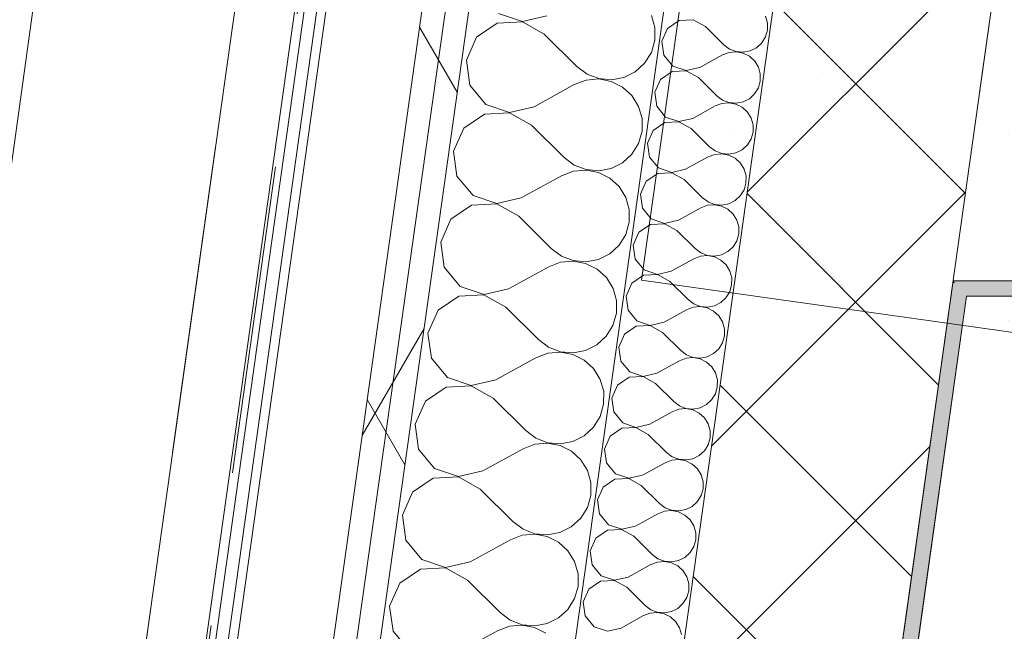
# Model space of a CAD drawing. Header units: millimetres. Extents: x 74467 to 235410, y -65 to 114857.
# Tile 85 of 256: x 85160 to 85798, y 102459 to 102855. Entities that reach past the tile are written whole.
import ezdxf
from ezdxf.enums import TextEntityAlignment as Align

# ---------------------------------------------------------------- set-up
doc = ezdxf.new("R2010")
doc.units = ezdxf.units.MM
doc.header["$MEASUREMENT"] = 0
for name, pattern in [('Katkend topelt', [1093.611073, 529.166651, -211.666656, 141.111112, -211.666656]), ('Katkend varjatud', [300, 200, -100]), ('Wipeout_Contour', [1000, 0, -1000])]:
    doc.linetypes.add(name, pattern=pattern)
for name, color, linetype in [('00 Kunstikonkursi LÜ jaoks asendi 2D', 7, 'Continuous'), ('00 Teljed.AR', 7, 'Continuous'), ('1232 Välisseinad.AR', 7, 'Continuous'), ('1233 Postid.AR', 7, 'Continuous'), ('1235 Vahelaed.AR', 7, 'Continuous'), ('1245 Klaasfassaadid.AR', 7, 'Continuous'), ('1247 Lamellid.AR', 7, 'Continuous'), ('1248 Vihmaveerennid.AR', 7, 'Continuous'), ('1326 Seinapinnad.SA', 7, 'Continuous'), ('9350 Netopind.AR', 7, 'Continuous')]:
    doc.layers.add(name, color=color, linetype=linetype)
doc.styles.add('GENERATED_STYLE_3', font='txt')

# ---------------------------------------------------------------- blocks, each defined once
blk = doc.blocks.new('Slab_21_1', base_point=(85488.39, 103235.88))
at = {"layer": '1235 Vahelaed.AR', "color": 7, "linetype": 'Continuous', "lineweight": 13, "flags": 128}
blk.add_lwpolyline([(92532.74, 91133.4), (92269.1, 89251.85), (83692.47, 90457.21), (85488.39, 103235.88), (92952.61, 103235.88), (92952.61, 98575.89), (92952.61, 97085.9), (92952.61, 95885.86), (92742.64, 95885.88), (92742.64, 95485.88), (93142.61, 95485.88), (92577.56, 91453.23)], dxfattribs=at)
blk = doc.blocks.new('Beam_23_1', base_point=(85231.4, 103526.87))
at = {"color": 254, "linetype": 'Wipeout_Contour', "lineweight": 0, "ltscale": 527440.435451}
blk.add_wipeout([(85231.4, 103526.87), (84492.16, 98266.92), (84650.6, 98244.65), (85370.48, 103366.87)], dxfattribs=at).dxf.layer = '1247 Lamellid.AR'
at = {"layer": '1247 Lamellid.AR', "color": 7, "linetype": 'Continuous', "lineweight": 13, "flags": 128}
blk.add_lwpolyline([(85370.48, 103366.87), (84650.6, 98244.65)], dxfattribs=at)
blk = doc.blocks.new('Beam_48_1', base_point=(85231.4, 103526.87))
at = {"layer": '1247 Lamellid.AR', "color": 7, "linetype": 'Katkend varjatud', "lineweight": 13, "flags": 128}
blk.add_lwpolyline([(85370.48, 103366.87), (84650.6, 98244.65)], dxfattribs=at)
blk = doc.blocks.new('Suur arvutiklass_RG 114_19_1', base_point=(86306.1, 102478.36))
at = {"layer": '9350 Netopind.AR', "color": 7, "linetype": 'Continuous', "lineweight": 13, "flags": 128}
blk.add_lwpolyline([(85773.23, 102675.88), (85602.83, 101463.45), (85385.07, 101494.06), (84690.6, 96552.62), (84908.36, 96522.02), (84821.38, 95903.1), (85019.43, 95875.26), (84965.16, 95489.1), (92788.24, 94389.4), (92940.94, 95475.88), (92732.64, 95475.88), (92732.64, 95895.88), (92942.36, 95895.88), (92942.63, 102676.11), (92732.61, 102676.11), (92732.61, 102885.88), (92362.61, 102885.88), (92362.61, 103095.88), (87372.61, 103095.88), (87372.61, 102875.88), (86028.79, 102875.88), (86028.79, 102675.88)], close=True, dxfattribs=at)
blk = doc.blocks.new('*X1307')
at = {"layer": '1232 Välisseinad.AR', "color": 252, "linetype": 'Continuous', "lineweight": 13, "true_color": 0x8c8d8c}
for p, q in [((85470.19, 102859.01), (85485.6, 102853.79)), ((85469.32, 102852.78), (85455.9, 102843.59)), ((85485.57, 102853.55), (85469.32, 102852.78)), ((85499.79, 102845.66), (85485.57, 102853.55)), ((85485.6, 102853.79), (85501.45, 102857.45)), ((85571.36, 102849.83), (85569.13, 102857.73)), ((85571.35, 102841.62), (85571.36, 102849.83)), ((85455.9, 102843.59), (85449.32, 102828.71)), ((85499.79, 102845.66), (85520.88, 102824.67)), ((85569.1, 102833.72), (85571.35, 102841.62)), ((85564.77, 102826.74), (85569.1, 102833.72)), ((85449.32, 102828.71), (85451.55, 102812.6)), ((85520.88, 102824.67), (85527.45, 102819.73)), ((85551.36, 102817.55), (85558.71, 102821.21)), ((85558.71, 102821.21), (85564.77, 102826.74)), ((85526.9, 102815.81), (85519.23, 102812.88)), ((85535.08, 102816.54), (85526.9, 102815.81)), ((85527.45, 102819.73), (85535.11, 102816.78)), ((85543.14, 102815), (85535.08, 102816.54)), ((85535.11, 102816.78), (85543.29, 102816.03)), ((85550.48, 102811.32), (85543.14, 102815)), ((85543.29, 102816.03), (85551.36, 102817.55)), ((85451.55, 102812.6), (85461.91, 102800.06)), ((85493.16, 102798.51), (85519.23, 102812.88)), ((85556.54, 102805.78), (85550.48, 102811.32)), ((85560.85, 102798.79), (85556.54, 102805.78)), ((85461.91, 102800.06), (85477.32, 102794.85)), ((85477.32, 102794.85), (85493.16, 102798.51)), ((85563.08, 102790.88), (85560.85, 102798.79)), ((85461.03, 102793.84), (85447.62, 102784.64)), ((85477.28, 102794.61), (85461.03, 102793.84)), ((85491.51, 102786.72), (85477.28, 102794.61)), ((85563.07, 102782.67), (85563.08, 102790.88)), ((85447.62, 102784.64), (85441.04, 102769.77)), ((85491.51, 102786.72), (85512.6, 102765.72)), ((85560.82, 102774.78), (85563.07, 102782.67)), ((85441.04, 102769.77), (85443.26, 102753.66)), ((85556.49, 102767.8), (85560.82, 102774.78)), ((85512.6, 102765.72), (85519.16, 102760.79)), ((85550.42, 102762.26), (85556.49, 102767.8)), ((85518.61, 102756.87), (85510.94, 102753.93)), ((85526.79, 102757.6), (85518.61, 102756.87)), ((85519.16, 102760.79), (85526.82, 102757.83)), ((85534.86, 102756.06), (85526.79, 102757.6)), ((85526.82, 102757.83), (85535, 102757.09)), ((85535, 102757.09), (85543.07, 102758.6)), ((85543.07, 102758.6), (85550.42, 102762.26)), ((85443.26, 102753.66), (85453.63, 102741.12)), ((85484.88, 102739.56), (85510.94, 102753.93)), ((85542.2, 102752.38), (85534.86, 102756.06)), ((85548.25, 102746.83), (85542.2, 102752.38)), ((85552.56, 102739.84), (85548.25, 102746.83)), ((85453.63, 102741.12), (85469.03, 102735.9)), ((85469.03, 102735.9), (85484.88, 102739.56)), ((85554.8, 102731.94), (85552.56, 102739.84)), ((85452.75, 102734.89), (85439.33, 102725.7)), ((85469, 102735.66), (85452.75, 102734.89)), ((85483.22, 102727.77), (85469, 102735.66)), ((85554.79, 102723.73), (85554.8, 102731.94)), ((85439.33, 102725.7), (85432.75, 102710.82)), ((85483.22, 102727.77), (85504.32, 102706.78)), ((85552.53, 102715.83), (85554.79, 102723.73)), ((85548.21, 102708.85), (85552.53, 102715.83)), ((85432.75, 102710.82), (85434.98, 102694.71)), ((85504.32, 102706.78), (85510.88, 102701.84)), ((85542.14, 102703.32), (85548.21, 102708.85)), ((85510.88, 102701.84), (85518.54, 102698.89)), ((85526.72, 102698.14), (85534.79, 102699.66)), ((85534.79, 102699.66), (85542.14, 102703.32)), ((85434.98, 102694.71), (85445.34, 102682.17)), ((85476.6, 102680.62), (85502.66, 102694.99)), ((85510.33, 102697.92), (85502.66, 102694.99)), ((85518.51, 102698.65), (85510.33, 102697.92)), ((85526.57, 102697.12), (85518.51, 102698.65)), ((85518.54, 102698.89), (85526.72, 102698.14)), ((85533.91, 102693.43), (85526.57, 102697.12)), ((85539.97, 102687.89), (85533.91, 102693.43)), ((85544.28, 102680.9), (85539.97, 102687.89)), ((85445.34, 102682.17), (85460.75, 102676.96)), ((85460.75, 102676.96), (85476.6, 102680.62)), ((85546.51, 102672.99), (85544.28, 102680.9)), ((85444.47, 102675.95), (85431.05, 102666.76)), ((85460.71, 102676.72), (85444.47, 102675.95)), ((85474.94, 102668.83), (85460.71, 102676.72)), ((85474.94, 102668.83), (85496.03, 102647.83)), ((85546.5, 102664.78), (85546.51, 102672.99)), ((85431.05, 102666.76), (85424.47, 102651.88)), ((85544.25, 102656.89), (85546.5, 102664.78)), ((85539.92, 102649.91), (85544.25, 102656.89)), ((85424.47, 102651.88), (85426.69, 102635.77)), ((85533.85, 102644.38), (85539.92, 102649.91)), ((85496.03, 102647.83), (85502.59, 102642.9)), ((85502.59, 102642.9), (85510.26, 102639.94)), ((85526.5, 102640.71), (85533.85, 102644.38)), ((85426.69, 102635.77), (85437.06, 102623.23)), ((85468.31, 102621.67), (85494.37, 102636.04)), ((85502.04, 102638.98), (85494.37, 102636.04)), ((85510.22, 102639.71), (85502.04, 102638.98)), ((85518.29, 102638.17), (85510.22, 102639.71)), ((85510.26, 102639.94), (85518.43, 102639.2)), ((85525.63, 102634.49), (85518.29, 102638.17)), ((85518.43, 102639.2), (85526.5, 102640.71)), ((85531.68, 102628.94), (85525.63, 102634.49)), ((85437.06, 102623.23), (85452.46, 102618.01)), ((85535.99, 102621.95), (85531.68, 102628.94)), ((85436.18, 102617.01), (85422.77, 102607.81)), ((85452.43, 102617.77), (85436.18, 102617.01)), ((85466.66, 102609.89), (85452.43, 102617.77)), ((85452.46, 102618.01), (85468.31, 102621.67)), ((85538.23, 102614.05), (85535.99, 102621.95)), ((85538.22, 102605.84), (85538.23, 102614.05)), ((85422.77, 102607.81), (85416.19, 102592.93)), ((85466.66, 102609.89), (85487.75, 102588.89)), ((85535.96, 102597.94), (85538.22, 102605.84)), ((85531.64, 102590.96), (85535.96, 102597.94)), ((85416.19, 102592.93), (85418.41, 102576.82)), ((85525.57, 102585.43), (85531.64, 102590.96)), ((85487.75, 102588.89), (85494.31, 102583.95)), ((85518.22, 102581.77), (85525.57, 102585.43)), ((85493.76, 102580.03), (85486.09, 102577.1)), ((85501.94, 102580.76), (85493.76, 102580.03)), ((85494.31, 102583.95), (85501.97, 102581)), ((85510.01, 102579.23), (85501.94, 102580.76)), ((85501.97, 102581), (85510.15, 102580.25)), ((85517.35, 102575.54), (85510.01, 102579.23)), ((85510.15, 102580.25), (85518.22, 102581.77)), ((85418.41, 102576.82), (85428.77, 102564.28)), ((85460.03, 102562.73), (85486.09, 102577.1)), ((85523.4, 102570), (85517.35, 102575.54)), ((85527.71, 102563.01), (85523.4, 102570)), ((85428.77, 102564.28), (85444.18, 102559.07)), ((85444.18, 102559.07), (85460.03, 102562.73)), ((85529.94, 102555.11), (85527.71, 102563.01)), ((85427.9, 102558.06), (85414.48, 102548.87)), ((85444.15, 102558.83), (85427.9, 102558.06)), ((85458.37, 102550.94), (85444.15, 102558.83)), ((85529.93, 102546.89), (85529.94, 102555.11)), ((85414.48, 102548.87), (85407.9, 102533.99)), ((85458.37, 102550.94), (85479.46, 102529.94)), ((85527.68, 102539), (85529.93, 102546.89)), ((85407.9, 102533.99), (85410.13, 102517.88)), ((85523.35, 102532.02), (85527.68, 102539)), ((85479.46, 102529.94), (85486.03, 102525.01)), ((85517.29, 102526.49), (85523.35, 102532.02)), ((85485.48, 102521.09), (85477.81, 102518.15)), ((85493.65, 102521.82), (85485.48, 102521.09)), ((85486.03, 102525.01), (85493.69, 102522.06)), ((85501.72, 102520.28), (85493.65, 102521.82)), ((85493.69, 102522.06), (85501.87, 102521.31)), ((85501.87, 102521.31), (85509.94, 102522.82)), ((85509.94, 102522.82), (85517.29, 102526.49)), ((85410.13, 102517.88), (85420.49, 102505.34)), ((85451.74, 102503.79), (85477.81, 102518.15)), ((85509.06, 102516.6), (85501.72, 102520.28)), ((85515.12, 102511.05), (85509.06, 102516.6)), ((85519.42, 102504.06), (85515.12, 102511.05)), ((85420.49, 102505.34), (85435.9, 102500.12)), ((85435.9, 102500.12), (85451.74, 102503.79)), ((85521.66, 102496.16), (85519.42, 102504.06)), ((85419.61, 102499.12), (85406.2, 102489.92)), ((85435.86, 102499.88), (85419.61, 102499.12)), ((85450.09, 102492), (85435.86, 102499.88)), ((85521.65, 102487.95), (85521.66, 102496.16)), ((85406.2, 102489.92), (85399.62, 102475.05)), ((85450.09, 102492), (85471.18, 102471)), ((85519.39, 102480.05), (85521.65, 102487.95)), ((85515.07, 102473.07), (85519.39, 102480.05)), ((85399.62, 102475.05), (85401.84, 102458.93)), ((85471.18, 102471), (85477.74, 102466.06)), ((85509, 102467.54), (85515.07, 102473.07)), ((85477.74, 102466.06), (85485.4, 102463.11)), ((85493.58, 102462.36), (85501.65, 102463.88)), ((85501.65, 102463.88), (85509, 102467.54)), ((85401.84, 102458.93), (85412.2, 102446.4)), ((85443.46, 102444.84), (85469.52, 102459.21)), ((85477.19, 102462.15), (85469.52, 102459.21)), ((85485.37, 102462.87), (85477.19, 102462.15)), ((85493.44, 102461.34), (85485.37, 102462.87)), ((85485.4, 102463.11), (85493.58, 102462.36)), ((85500.78, 102457.66), (85493.44, 102461.34))]:
    blk.add_line(p, q, dxfattribs=at)
blk = doc.blocks.new('*X1309')
at = {"layer": '1232 Välisseinad.AR', "color": 252, "linetype": 'Continuous', "lineweight": 13, "true_color": 0x8c8d8c}
for p, q in [((85587.15, 102854.45), (85579.64, 102849.3)), ((85596.25, 102854.88), (85587.15, 102854.45)), ((85604.21, 102850.46), (85596.25, 102854.88)), ((85644.29, 102852.8), (85643.04, 102857.22)), ((85644.29, 102848.2), (85644.29, 102852.8)), ((85579.64, 102849.3), (85575.95, 102840.97)), ((85604.21, 102850.46), (85616.03, 102838.7)), ((85643.03, 102843.78), (85644.29, 102848.2)), ((85575.95, 102840.97), (85577.2, 102831.95)), ((85637.21, 102836.77), (85640.6, 102839.87)), ((85640.6, 102839.87), (85643.03, 102843.78)), ((85619.39, 102833.75), (85615.1, 102832.1)), ((85616.03, 102838.7), (85619.7, 102835.94)), ((85623.97, 102834.15), (85619.39, 102833.75)), ((85619.7, 102835.94), (85623.99, 102834.29)), ((85628.49, 102833.29), (85623.97, 102834.15)), ((85623.99, 102834.29), (85628.57, 102833.87)), ((85632.6, 102831.23), (85628.49, 102833.29)), ((85628.57, 102833.87), (85633.09, 102834.72)), ((85633.09, 102834.72), (85637.21, 102836.77)), ((85577.2, 102831.95), (85583, 102824.93)), ((85600.5, 102824.06), (85615.1, 102832.1)), ((85635.99, 102828.13), (85632.6, 102831.23)), ((85638.4, 102824.21), (85635.99, 102828.13)), ((85582.51, 102821.44), (85575, 102816.29)), ((85591.61, 102821.87), (85582.51, 102821.44)), ((85583, 102824.93), (85591.63, 102822.01)), ((85599.57, 102817.45), (85591.61, 102821.87)), ((85591.63, 102822.01), (85600.5, 102824.06)), ((85639.65, 102819.79), (85638.4, 102824.21)), ((85575, 102816.29), (85571.31, 102807.96)), ((85599.57, 102817.45), (85611.39, 102805.7)), ((85638.39, 102810.77), (85639.65, 102815.19)), ((85639.65, 102815.19), (85639.65, 102819.79)), ((85571.31, 102807.96), (85572.56, 102798.94)), ((85635.96, 102806.86), (85638.39, 102810.77)), ((85611.39, 102805.7), (85615.06, 102802.93)), ((85615.06, 102802.93), (85619.35, 102801.28)), ((85619.35, 102801.28), (85623.93, 102800.86)), ((85623.93, 102800.86), (85628.45, 102801.71)), ((85628.45, 102801.71), (85632.57, 102803.76)), ((85632.57, 102803.76), (85635.96, 102806.86)), ((85572.56, 102798.94), (85578.36, 102791.92)), ((85595.86, 102791.05), (85610.46, 102799.09)), ((85614.75, 102800.74), (85610.46, 102799.09)), ((85619.33, 102801.14), (85614.75, 102800.74)), ((85623.85, 102800.28), (85619.33, 102801.14)), ((85627.96, 102798.22), (85623.85, 102800.28)), ((85631.35, 102795.12), (85627.96, 102798.22)), ((85633.76, 102791.2), (85631.35, 102795.12)), ((85586.97, 102788.86), (85577.87, 102788.43)), ((85578.36, 102791.92), (85586.99, 102789)), ((85594.94, 102784.45), (85586.97, 102788.86)), ((85586.99, 102789), (85595.86, 102791.05)), ((85635.02, 102786.78), (85633.76, 102791.2)), ((85570.36, 102783.28), (85566.67, 102774.95)), ((85577.87, 102788.43), (85570.36, 102783.28)), ((85594.94, 102784.45), (85606.75, 102772.69)), ((85633.75, 102777.76), (85635.01, 102782.18)), ((85635.01, 102782.18), (85635.02, 102786.78)), ((85631.33, 102773.85), (85633.75, 102777.76)), ((85566.67, 102774.95), (85567.92, 102765.93)), ((85606.75, 102772.69), (85610.42, 102769.92)), ((85610.42, 102769.92), (85614.71, 102768.27)), ((85623.81, 102768.7), (85627.93, 102770.75)), ((85627.93, 102770.75), (85631.33, 102773.85)), ((85567.92, 102765.93), (85573.72, 102758.91)), ((85591.22, 102758.04), (85605.82, 102766.09)), ((85610.11, 102767.73), (85605.82, 102766.09)), ((85614.69, 102768.14), (85610.11, 102767.73)), ((85619.21, 102767.28), (85614.69, 102768.14)), ((85614.71, 102768.27), (85619.29, 102767.85)), ((85623.32, 102765.21), (85619.21, 102767.28)), ((85619.29, 102767.85), (85623.81, 102768.7)), ((85626.71, 102762.11), (85623.32, 102765.21)), ((85573.72, 102758.91), (85582.35, 102755.99)), ((85582.35, 102755.99), (85591.22, 102758.04)), ((85629.13, 102758.19), (85626.71, 102762.11)), ((85630.38, 102753.77), (85629.13, 102758.19)), ((85565.72, 102750.27), (85562.03, 102741.94)), ((85573.23, 102755.42), (85565.72, 102750.27)), ((85582.33, 102755.85), (85573.23, 102755.42)), ((85590.3, 102751.44), (85582.33, 102755.85)), ((85590.3, 102751.44), (85602.11, 102739.68)), ((85630.37, 102749.17), (85630.38, 102753.77)), ((85626.69, 102740.84), (85629.11, 102744.75)), ((85629.11, 102744.75), (85630.37, 102749.17)), ((85562.03, 102741.94), (85563.28, 102732.92)), ((85602.11, 102739.68), (85605.78, 102736.91)), ((85619.17, 102735.69), (85623.29, 102737.74)), ((85623.29, 102737.74), (85626.69, 102740.84)), ((85563.28, 102732.92), (85569.08, 102725.9)), ((85586.59, 102725.03), (85601.18, 102733.08)), ((85605.48, 102734.72), (85601.18, 102733.08)), ((85610.06, 102735.13), (85605.48, 102734.72)), ((85605.78, 102736.91), (85610.07, 102735.26)), ((85614.57, 102734.27), (85610.06, 102735.13)), ((85610.07, 102735.26), (85614.65, 102734.84)), ((85618.68, 102732.21), (85614.57, 102734.27)), ((85614.65, 102734.84), (85619.17, 102735.69)), ((85622.07, 102729.1), (85618.68, 102732.21)), ((85569.08, 102725.9), (85577.71, 102722.98)), ((85577.71, 102722.98), (85586.59, 102725.03)), ((85624.49, 102725.18), (85622.07, 102729.1)), ((85625.74, 102720.76), (85624.49, 102725.18)), ((85568.59, 102722.41), (85561.08, 102717.27)), ((85577.69, 102722.84), (85568.59, 102722.41)), ((85585.66, 102718.43), (85577.69, 102722.84)), ((85585.66, 102718.43), (85597.47, 102706.67)), ((85625.73, 102716.16), (85625.74, 102720.76)), ((85561.08, 102717.27), (85557.39, 102708.94)), ((85624.47, 102711.74), (85625.73, 102716.16)), ((85557.39, 102708.94), (85558.64, 102699.91)), ((85597.47, 102706.67), (85601.14, 102703.91)), ((85618.65, 102704.73), (85622.05, 102707.83)), ((85622.05, 102707.83), (85624.47, 102711.74)), ((85558.64, 102699.91), (85564.44, 102692.89)), ((85581.95, 102692.02), (85596.54, 102700.07)), ((85600.84, 102701.71), (85596.54, 102700.07)), ((85605.42, 102702.12), (85600.84, 102701.71)), ((85601.14, 102703.91), (85605.44, 102702.25)), ((85609.93, 102701.26), (85605.42, 102702.12)), ((85605.44, 102702.25), (85610.01, 102701.83)), ((85614.04, 102699.2), (85609.93, 102701.26)), ((85610.01, 102701.83), (85614.53, 102702.68)), ((85614.53, 102702.68), (85618.65, 102704.73)), ((85564.44, 102692.89), (85573.07, 102689.97)), ((85617.43, 102696.09), (85614.04, 102699.2)), ((85619.85, 102692.18), (85617.43, 102696.09)), ((85563.95, 102689.41), (85556.44, 102684.26)), ((85573.05, 102689.84), (85563.95, 102689.41)), ((85581.02, 102685.42), (85573.05, 102689.84)), ((85573.07, 102689.97), (85581.95, 102692.02)), ((85621.1, 102687.75), (85619.85, 102692.18)), ((85621.09, 102683.15), (85621.1, 102687.75)), ((85556.44, 102684.26), (85552.76, 102675.93)), ((85581.02, 102685.42), (85592.83, 102673.66)), ((85619.83, 102678.73), (85621.09, 102683.15)), ((85552.76, 102675.93), (85554, 102666.9)), ((85614.01, 102671.72), (85617.41, 102674.82)), ((85617.41, 102674.82), (85619.83, 102678.73)), ((85596.2, 102668.7), (85591.9, 102667.06)), ((85592.83, 102673.66), (85596.51, 102670.9)), ((85600.78, 102669.11), (85596.2, 102668.7)), ((85596.51, 102670.9), (85600.8, 102669.24)), ((85605.29, 102668.25), (85600.78, 102669.11)), ((85600.8, 102669.24), (85605.38, 102668.82)), ((85609.41, 102666.19), (85605.29, 102668.25)), ((85605.38, 102668.82), (85609.89, 102669.67)), ((85609.89, 102669.67), (85614.01, 102671.72)), ((85554, 102666.9), (85559.8, 102659.88)), ((85577.31, 102659.01), (85591.9, 102667.06)), ((85612.8, 102663.08), (85609.41, 102666.19)), ((85615.21, 102659.17), (85612.8, 102663.08)), ((85559.31, 102656.4), (85551.8, 102651.25)), ((85568.41, 102656.83), (85559.31, 102656.4)), ((85559.8, 102659.88), (85568.43, 102656.96)), ((85576.38, 102652.41), (85568.41, 102656.83)), ((85568.43, 102656.96), (85577.31, 102659.01)), ((85616.46, 102654.74), (85615.21, 102659.17)), ((85616.45, 102650.14), (85616.46, 102654.74)), ((85551.8, 102651.25), (85548.12, 102642.92)), ((85576.38, 102652.41), (85588.19, 102640.65)), ((85615.19, 102645.72), (85616.45, 102650.14)), ((85548.12, 102642.92), (85549.36, 102633.89)), ((85612.77, 102641.81), (85615.19, 102645.72)), ((85591.56, 102635.69), (85587.26, 102634.05)), ((85588.19, 102640.65), (85591.87, 102637.89)), ((85596.14, 102636.1), (85591.56, 102635.69)), ((85591.87, 102637.89), (85596.16, 102636.23)), ((85600.66, 102635.24), (85596.14, 102636.1)), ((85596.16, 102636.23), (85600.74, 102635.81)), ((85600.74, 102635.81), (85605.26, 102636.66)), ((85605.26, 102636.66), (85609.37, 102638.72)), ((85609.37, 102638.72), (85612.77, 102641.81)), ((85549.36, 102633.89), (85555.17, 102626.87)), ((85572.67, 102626), (85587.26, 102634.05)), ((85604.77, 102633.18), (85600.66, 102635.24)), ((85608.16, 102630.07), (85604.77, 102633.18)), ((85610.57, 102626.16), (85608.16, 102630.07)), ((85554.68, 102623.39), (85547.16, 102618.24)), ((85563.77, 102623.82), (85554.68, 102623.39)), ((85555.17, 102626.87), (85563.79, 102623.95)), ((85571.74, 102619.4), (85563.77, 102623.82)), ((85563.79, 102623.95), (85572.67, 102626)), ((85611.82, 102621.73), (85610.57, 102626.16)), ((85547.16, 102618.24), (85543.48, 102609.91)), ((85571.74, 102619.4), (85583.55, 102607.64)), ((85610.55, 102612.71), (85611.81, 102617.13)), ((85611.81, 102617.13), (85611.82, 102621.73)), ((85608.13, 102608.8), (85610.55, 102612.71)), ((85543.48, 102609.91), (85544.72, 102600.88)), ((85583.55, 102607.64), (85587.23, 102604.88)), ((85587.23, 102604.88), (85591.52, 102603.22)), ((85596.1, 102602.81), (85600.62, 102603.65)), ((85600.62, 102603.65), (85604.73, 102605.71)), ((85604.73, 102605.71), (85608.13, 102608.8)), ((85544.72, 102600.88), (85550.53, 102593.86)), ((85568.03, 102592.99), (85582.62, 102601.04)), ((85586.92, 102602.68), (85582.62, 102601.04)), ((85591.5, 102603.09), (85586.92, 102602.68)), ((85596.02, 102602.23), (85591.5, 102603.09)), ((85591.52, 102603.22), (85596.1, 102602.81)), ((85600.13, 102600.17), (85596.02, 102602.23)), ((85603.52, 102597.06), (85600.13, 102600.17)), ((85550.53, 102593.86), (85559.15, 102590.94)), ((85559.15, 102590.94), (85568.03, 102592.99)), ((85605.93, 102593.15), (85603.52, 102597.06)), ((85607.18, 102588.72), (85605.93, 102593.15)), ((85542.52, 102585.23), (85538.84, 102576.9)), ((85550.04, 102590.38), (85542.52, 102585.23)), ((85559.13, 102590.81), (85550.04, 102590.38)), ((85567.1, 102586.39), (85559.13, 102590.81)), ((85567.1, 102586.39), (85578.91, 102574.63)), ((85607.18, 102584.13), (85607.18, 102588.72)), ((85603.49, 102575.8), (85605.91, 102579.7)), ((85605.91, 102579.7), (85607.18, 102584.13)), ((85538.84, 102576.9), (85540.08, 102567.88)), ((85578.91, 102574.63), (85582.59, 102571.87)), ((85582.59, 102571.87), (85586.88, 102570.22)), ((85595.98, 102570.65), (85600.09, 102572.7)), ((85600.09, 102572.7), (85603.49, 102575.8)), ((85540.08, 102567.88), (85545.89, 102560.86)), ((85563.39, 102559.98), (85577.98, 102568.03)), ((85582.28, 102569.67), (85577.98, 102568.03)), ((85586.86, 102570.08), (85582.28, 102569.67)), ((85591.38, 102569.22), (85586.86, 102570.08)), ((85586.88, 102570.22), (85591.46, 102569.8)), ((85595.49, 102567.16), (85591.38, 102569.22)), ((85591.46, 102569.8), (85595.98, 102570.65)), ((85598.88, 102564.05), (85595.49, 102567.16)), ((85545.89, 102560.86), (85554.51, 102557.93)), ((85554.51, 102557.93), (85563.39, 102559.98)), ((85601.29, 102560.14), (85598.88, 102564.05)), ((85602.54, 102555.72), (85601.29, 102560.14)), ((85545.4, 102557.37), (85537.88, 102552.22)), ((85554.5, 102557.8), (85545.4, 102557.37)), ((85562.46, 102553.38), (85554.5, 102557.8)), ((85562.46, 102553.38), (85574.27, 102541.62)), ((85602.54, 102551.12), (85602.54, 102555.72)), ((85537.88, 102552.22), (85534.2, 102543.89)), ((85598.85, 102542.79), (85601.27, 102546.69)), ((85601.27, 102546.69), (85602.54, 102551.12)), ((85534.2, 102543.89), (85535.44, 102534.87)), ((85574.27, 102541.62), (85577.95, 102538.86)), ((85595.45, 102539.69), (85598.85, 102542.79)), ((85535.44, 102534.87), (85541.25, 102527.85)), ((85558.75, 102526.98), (85573.35, 102535.02)), ((85577.64, 102536.67), (85573.35, 102535.02)), ((85582.22, 102537.07), (85577.64, 102536.67)), ((85577.95, 102538.86), (85582.24, 102537.21)), ((85586.74, 102536.21), (85582.22, 102537.07)), ((85582.24, 102537.21), (85586.82, 102536.79)), ((85590.85, 102534.15), (85586.74, 102536.21)), ((85586.82, 102536.79), (85591.34, 102537.64)), ((85594.24, 102531.05), (85590.85, 102534.15)), ((85591.34, 102537.64), (85595.45, 102539.69)), ((85541.25, 102527.85), (85549.88, 102524.92)), ((85596.65, 102527.13), (85594.24, 102531.05)), ((85540.76, 102524.36), (85533.24, 102519.21)), ((85549.86, 102524.79), (85540.76, 102524.36)), ((85557.82, 102520.37), (85549.86, 102524.79)), ((85549.88, 102524.92), (85558.75, 102526.98)), ((85597.9, 102522.71), (85596.65, 102527.13)), ((85597.9, 102518.11), (85597.9, 102522.71)), ((85533.24, 102519.21), (85529.56, 102510.88)), ((85557.82, 102520.37), (85569.63, 102508.62)), ((85596.64, 102513.69), (85597.9, 102518.11)), ((85529.56, 102510.88), (85530.81, 102501.86)), ((85569.63, 102508.62), (85573.31, 102505.85)), ((85590.81, 102506.68), (85594.21, 102509.78)), ((85594.21, 102509.78), (85596.64, 102513.69)), ((85530.81, 102501.86), (85536.61, 102494.84)), ((85554.11, 102493.97), (85568.71, 102502.01)), ((85573, 102503.66), (85568.71, 102502.01)), ((85577.58, 102504.06), (85573, 102503.66)), ((85573.31, 102505.85), (85577.6, 102504.2)), ((85582.1, 102503.2), (85577.58, 102504.06)), ((85577.6, 102504.2), (85582.18, 102503.78)), ((85586.21, 102501.14), (85582.1, 102503.2)), ((85582.18, 102503.78), (85586.7, 102504.63)), ((85586.7, 102504.63), (85590.81, 102506.68)), ((85589.6, 102498.04), (85586.21, 102501.14)), ((85592.01, 102494.12), (85589.6, 102498.04)), ((85536.12, 102491.35), (85528.61, 102486.2)), ((85545.22, 102491.78), (85536.12, 102491.35)), ((85536.61, 102494.84), (85545.24, 102491.92)), ((85553.18, 102487.36), (85545.22, 102491.78)), ((85545.24, 102491.92), (85554.11, 102493.97)), ((85593.26, 102489.7), (85592.01, 102494.12)), ((85593.26, 102485.1), (85593.26, 102489.7)), ((85528.61, 102486.2), (85524.92, 102477.87)), ((85553.18, 102487.36), (85565, 102475.61)), ((85592, 102480.68), (85593.26, 102485.1)), ((85524.92, 102477.87), (85526.17, 102468.85)), ((85586.18, 102473.67), (85589.57, 102476.77)), ((85589.57, 102476.77), (85592, 102480.68)), ((85568.36, 102470.65), (85564.07, 102469)), ((85565, 102475.61), (85568.67, 102472.84)), ((85572.94, 102471.06), (85568.36, 102470.65)), ((85568.67, 102472.84), (85572.96, 102471.19)), ((85577.46, 102470.2), (85572.94, 102471.06)), ((85572.96, 102471.19), (85577.54, 102470.77)), ((85581.57, 102468.13), (85577.46, 102470.2)), ((85577.54, 102470.77), (85582.06, 102471.62)), ((85582.06, 102471.62), (85586.18, 102473.67)), ((85526.17, 102468.85), (85531.97, 102461.83)), ((85549.47, 102460.96), (85564.07, 102469)), ((85584.96, 102465.03), (85581.57, 102468.13)), ((85587.37, 102461.11), (85584.96, 102465.03)), ((85531.97, 102461.83), (85540.6, 102458.91)), ((85540.6, 102458.91), (85549.47, 102460.96)), ((85588.62, 102456.69), (85587.37, 102461.11))]:
    blk.add_line(p, q, dxfattribs=at)
blk = doc.blocks.new('Wall_349_1', base_point=(85594.32, 101474.75))
at = {"layer": '1232 Välisseinad.AR', "linetype": 'Continuous', "lineweight": 13, "true_color": 0x8c8d8c}
h = blk.add_hatch(dxfattribs=at)
h.set_pattern_fill('Insulatsioon_vill_0001', color=252, style=0, pattern_type=2)
h.set_pattern_definition([(60, (0, 0), (-129.90381, 75), []), (120, (0, 0), (129.90381, 75), [])])
h.paths.add_polyline_path([(85471.14, 103220.88), (85232.87, 101525.55), (85262.58, 101521.37), (85501.43, 103220.88)])
at = {"layer": '1232 Välisseinad.AR', "linetype": 'Continuous', "lineweight": 13, "true_color": 0x50504f}
h = blk.add_hatch(dxfattribs=at)
h.set_pattern_fill('Plokk_õõnesbetoon_0001', color=251, style=0, pattern_type=2)
h.set_pattern_definition([(45, (0, 0), (-70.71068, 70.71068), []), (135, (0, 0), (70.71068, 70.71068), [])])
h.paths.add_polyline_path([(85651.27, 102885.88), (85455.68, 101494.23), (85594.32, 101474.75), (85792.64, 102885.88)])
at = {"layer": '1232 Välisseinad.AR', "color": 7, "linetype": 'Continuous', "lineweight": 13}
for p, q in [((85483.86, 103095.88), (85262.58, 101521.37)), ((85600.26, 103025.88), (85386.37, 101503.98)), ((85651.27, 102885.88), (85455.68, 101494.23))]:
    blk.add_line(p, q, dxfattribs=at)
at = {"layer": '1232 Välisseinad.AR', "color": 7, "linetype": 'Continuous', "lineweight": 13, "flags": 128}
blk.add_lwpolyline([(85475.35, 103250.88), (85232.87, 101525.55)], dxfattribs=at)
at = {"layer": '1232 Välisseinad.AR', "color": 7, "linetype": 'Continuous', "lineweight": 15, "flags": 128}
blk.add_lwpolyline([(85594.32, 101474.75), (85792.64, 102885.88)], dxfattribs=at)
at = {"layer": '1232 Välisseinad.AR', "color": 7, "lineweight": 15}
for name in ['*X1307', '*X1309']:
    blk.add_blockref(name, (0, 0), dxfattribs=at)
blk = doc.blocks.new('Wall_473_1', base_point=(85594.32, 101474.75))
at = {"layer": '1326 Seinapinnad.SA', "linetype": 'Continuous', "lineweight": 0, "true_color": 0xfefefe}
for points in [[(85763.13, 102675.88), (85773.23, 102675.88), (85765.75, 102684.49), (85764.34, 102684.49)], [(85765.75, 102684.49), (85764.54, 102685.88), (85764.34, 102684.49)], [(85764.54, 102685.88), (85773.23, 102675.88), (85774.63, 102685.88)], [(85604.22, 101473.36), (85773.23, 102675.88), (85763.13, 102675.88), (85594.32, 101474.75)]]:
    blk.add_hatch(color=7, dxfattribs=at).paths.add_polyline_path(points)
at = {"layer": '1326 Seinapinnad.SA', "color": 7, "linetype": 'Continuous', "lineweight": 15, "flags": 128}
for points in [[(85764.54, 102685.88), (85594.32, 101474.75)], [(85764.54, 102685.88), (85774.63, 102685.88)], [(85604.22, 101473.36), (85773.23, 102675.88)]]:
    blk.add_lwpolyline(points, dxfattribs=at)
blk = doc.blocks.new('Wall_474_1', base_point=(85764.54, 102685.88))
at = {"layer": '1326 Seinapinnad.SA', "linetype": 'Continuous', "lineweight": 0, "true_color": 0xfefefe}
for points in [[(85774.63, 102685.88), (85773.23, 102675.88), (86018.79, 102675.88), (86018.79, 102685.88)], [(86028.79, 102685.88), (86018.79, 102685.88), (86028.79, 102675.88)], [(86018.79, 102675.88), (86028.79, 102675.88), (86018.79, 102685.88)]]:
    blk.add_hatch(color=7, dxfattribs=at).paths.add_polyline_path(points)
at = {"layer": '1326 Seinapinnad.SA', "color": 7, "linetype": 'Continuous', "lineweight": 15, "flags": 128}
for points in [[(86018.79, 102685.88), (85774.63, 102685.88)], [(86028.79, 102675.88), (86028.79, 102685.88)], [(85773.23, 102675.88), (86028.79, 102675.88)]]:
    blk.add_lwpolyline(points, dxfattribs=at)
blk = doc.blocks.new('Column_272_1', base_point=(86042.61, 102618.78))
at = {"layer": '1233 Postid.AR', "linetype": 'Continuous', "lineweight": 13, "true_color": 0x50504f}
h = blk.add_hatch(dxfattribs=at)
h.set_pattern_fill('Betoon_0001', color=251, style=0, pattern_type=2)
h.set_pattern_definition([(0, (0, 0), (0, 623.5383), [60, -300]), (0, (180, 311.8), (0, 623.5383), [60, -300]), (60, (0, 0), (-540, 311.7692), [60, -300]), (60, (360, 0), (-540, 311.7692), [60, -300]), (120, (60, 0), (540, 311.7692), [60, -300]), (120, (420, 0), (540, 311.7692), [60, -300]), (0, (0, 60), (0, 120), [0, -120, 0, -180.00001]), (45, (60, 60), (-84.85282, 84.85282), [0, -90, 0, -150.00001])])
h.paths.add_polyline_path([(85562.62, 102686.24), (86042.61, 102618.78), (86042.61, 103085.88), (85618.79, 103085.88)])
at = {"layer": '1233 Postid.AR', "color": 7, "linetype": 'Continuous', "lineweight": 13, "flags": 128}
blk.add_lwpolyline([(85562.62, 102686.24), (86042.61, 102618.78), (86042.61, 103085.88), (85618.79, 103085.88)], close=True, dxfattribs=at)
blk = doc.blocks.new('Beam_101_1', base_point=(80955.79, 71665.2))
at = {"layer": '1248 Vihmaveerennid.AR', "color": 7, "linetype": 'Katkend varjatud', "lineweight": 13}
blk.add_line((80955.79, 71665.2), (85406.11, 103330.88), dxfattribs=at)
blk = doc.blocks.new('Curtain Wall_14_1')
at = {"layer": '1245 Klaasfassaadid.AR', "color": 7, "linetype": 'Continuous', "lineweight": 13, "flags": 128}
for points in [[(85262.81, 102324.15), (85377.63, 103141.12), (85383.57, 103140.29), (85268.75, 102323.32)], [(85268.75, 102323.32), (85383.57, 103140.29), (85391.49, 103139.18), (85276.67, 102322.2)], [(85276.67, 102322.2), (85391.49, 103139.18), (85397.43, 103138.34), (85282.61, 102321.37)]]:
    blk.add_lwpolyline(points, close=True, dxfattribs=at)
blk = doc.blocks.new('Standard grid marker_5')
at = {"layer": '00 Teljed.AR', "color": 252, "linetype": 'Katkend topelt', "lineweight": 13, "true_color": 0x8c8d8c}
blk.add_line((500, 0), (55500, 0), dxfattribs=at)
at = {"layer": '00 Teljed.AR', "color": 252, "lineweight": 13, "true_color": 0x8c8d8c, "style": 'GENERATED_STYLE_3'}
for tag, p in [('AC_MarkerText_1_0', (-55.7, -25.43)), ('AC_MarkerText_1_1', (56344.3, -25.43))]:
    blk.add_attdef(tag, text='', height=200, rotation=278, dxfattribs=at).set_placement(p, align=Align.TOP_CENTER)

msp = doc.modelspace()

# ---------------------------------------------------------------- block references
at = {"layer": '1235 Vahelaed.AR', "color": 7, "linetype": 'Continuous', "lineweight": 13}
msp.add_blockref('Slab_21_1', (85488.39, 103235.88), dxfattribs=at)

# ---------------------------------------------------------------- next in the draw order: block references
at = {"layer": '1247 Lamellid.AR', "color": 7, "lineweight": 13}
msp.add_blockref('Beam_23_1', (85231.4, 103526.87), dxfattribs=at)

# ---------------------------------------------------------------- next in the draw order: block references
msp.add_blockref('Beam_48_1', (85231.4, 103526.87), dxfattribs=at)

# ---------------------------------------------------------------- next in the draw order: wipeouts: each hides what was drawn before it
at = {"color": 254, "linetype": 'Wipeout_Contour', "lineweight": 0, "ltscale": 2114394.831306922}
msp.add_wipeout([(85800.25, 114798.65), (85283.24, 113762.08), (81457.73, 105547.95), (79754.16, 98873.6), (74744.97, 58252.08), (78840.97, 57691.95), (79724.49, 63897.37), (78115.95, 65420.54), (79009.94, 71803.14), (79406.07, 71747.66), (79876.29, 75104.89), (81262.75, 74910.7), (81927.68, 79472.56), (80911.87, 79614.84), (81132.41, 81189.47), (82153.05, 81046.52), (85252.01, 103464.94), (90613.76, 114702.21)], dxfattribs=at).dxf.layer = '00 Kunstikonkursi LÜ jaoks asendi 2D'

# ---------------------------------------------------------------- next in the draw order: linework, layer by layer
at = {"layer": '00 Kunstikonkursi LÜ jaoks asendi 2D', "color": 63, "linetype": 'Continuous', "lineweight": 13, "true_color": 0xbcc992}
msp.add_line((82153.05, 81046.52), (85252.01, 103464.94), dxfattribs=at)
at = {"layer": '00 Kunstikonkursi LÜ jaoks asendi 2D', "color": 7, "linetype": 'Continuous', "lineweight": 13, "flags": 128}
msp.add_lwpolyline([(85800.25, 114798.65), (85283.24, 113762.08), (81457.73, 105547.95), (79754.16, 98873.6), (74744.97, 58252.08), (78840.97, 57691.95), (79724.49, 63897.37), (78115.95, 65420.54), (79009.94, 71803.14), (79406.07, 71747.66), (79876.29, 75104.89), (81262.75, 74910.7), (81927.68, 79472.56), (80911.87, 79614.84), (81132.41, 81189.47), (82153.05, 81046.52), (85252.01, 103464.94), (90613.76, 114702.21)], close=True, dxfattribs=at)
msp.add_lwpolyline([(85800.25, 114798.65), (85283.24, 113762.08), (81457.73, 105547.95), (79754.16, 98873.6), (74744.97, 58252.08), (78840.97, 57691.95), (79724.49, 63897.37), (78115.95, 65420.54), (79009.94, 71803.14), (79406.07, 71747.66), (79876.29, 75104.89), (81262.75, 74910.7), (81927.68, 79472.56), (80911.87, 79614.84), (81132.41, 81189.47), (82153.05, 81046.52), (85252.01, 103464.94), (90613.76, 114702.21)], close=True, dxfattribs=at)
msp.add_lwpolyline([(85800.25, 114798.65), (85283.24, 113762.08), (81457.73, 105547.95), (79754.16, 98873.6), (74744.97, 58252.08), (78840.97, 57691.95), (79724.49, 63897.37), (78115.95, 65420.54), (79009.94, 71803.14), (79406.07, 71747.66), (79876.29, 75104.89), (81262.75, 74910.7), (81927.68, 79472.56), (80911.87, 79614.84), (81132.41, 81189.47), (82153.05, 81046.52), (85252.01, 103464.94), (90613.76, 114702.21)], close=True, dxfattribs=at)
msp.add_lwpolyline([(85800.25, 114798.65), (85283.24, 113762.08), (81457.73, 105547.95), (79754.16, 98873.6), (74744.97, 58252.08), (78840.97, 57691.95), (79724.49, 63897.37), (78115.95, 65420.54), (79009.94, 71803.14), (79406.07, 71747.66), (79876.29, 75104.89), (81262.75, 74910.7), (81927.68, 79472.56), (80911.87, 79614.84), (81132.41, 81189.47), (82153.05, 81046.52), (85252.01, 103464.94), (90613.76, 114702.21)], close=True, dxfattribs=at)

# ---------------------------------------------------------------- next in the draw order: wipeouts: each hides what was drawn before it
at = {"color": 254, "linetype": 'Wipeout_Contour', "lineweight": 0, "ltscale": 1106957.325690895}
msp.add_wipeout([(86371.61, 105811.43), (85252.01, 103464.94), (118693.51, 103518.11), (139774.07, 103480.61), (139783.71, 82997.03), (142852.78, 81554), (142830.82, 105959.24)], dxfattribs=at).dxf.layer = '00 Kunstikonkursi LÜ jaoks asendi 2D'

# ---------------------------------------------------------------- next in the draw order: linework, layer by layer
at = {"layer": '9350 Netopind.AR', "color": 253, "linetype": 'Continuous', "lineweight": 0, "true_color": 0xbbb393, "flags": 128}
msp.add_lwpolyline([(85773.23, 102675.88), (85602.83, 101463.45), (85385.07, 101494.06), (84690.6, 96552.62), (84908.36, 96522.02), (84821.38, 95903.1), (85019.43, 95875.26), (84965.16, 95489.1), (92788.24, 94389.4), (92940.94, 95475.88), (92732.64, 95475.88), (92732.64, 95895.88), (92942.36, 95895.88), (92942.63, 102676.11), (92732.61, 102676.11), (92732.61, 102885.88), (92362.61, 102885.88), (92362.61, 103095.88), (87372.61, 103095.88), (87372.61, 102875.88), (86028.79, 102875.88), (86028.79, 102675.88)], close=True, dxfattribs=at)

# ---------------------------------------------------------------- next in the draw order: block references
at = {"layer": '1232 Välisseinad.AR', "color": 7, "lineweight": 15}
msp.add_blockref('Wall_349_1', (85594.32, 101474.75), dxfattribs=at)
at = {"layer": '1233 Postid.AR', "color": 7, "lineweight": 15}
msp.add_blockref('Column_272_1', (86042.61, 102618.78), dxfattribs=at)
at = {"layer": '1248 Vihmaveerennid.AR', "color": 7, "lineweight": 13}
msp.add_blockref('Beam_101_1', (80955.79, 71665.2), dxfattribs=at)
at = {"layer": '1326 Seinapinnad.SA', "color": 7, "lineweight": 15}
for name, p in [('Wall_473_1', (85594.32, 101474.75)), ('Wall_474_1', (85764.54, 102685.88))]:
    msp.add_blockref(name, p, dxfattribs=at)
at = {"layer": '9350 Netopind.AR', "color": 7, "linetype": 'Continuous', "lineweight": 13}
msp.add_blockref('Suur arvutiklass_RG 114_19_1', (86306.1, 102478.36), dxfattribs=at)

# ---------------------------------------------------------------- next in the draw order: block references
at = {"layer": '1245 Klaasfassaadid.AR', "linetype": 'Continuous', "lineweight": 0}
msp.add_blockref('Curtain Wall_14_1', (0, 0), dxfattribs=at)

# ---------------------------------------------------------------- next in the draw order: block references
at = {"layer": '00 Teljed.AR', "color": 7, "linetype": 'Continuous', "lineweight": 13, "zscale": 1000, "rotation": 82}
msp.add_blockref('Standard grid marker_5', (78710.82, 52496.07), dxfattribs=at)

doc.saveas('drawing.dxf')
